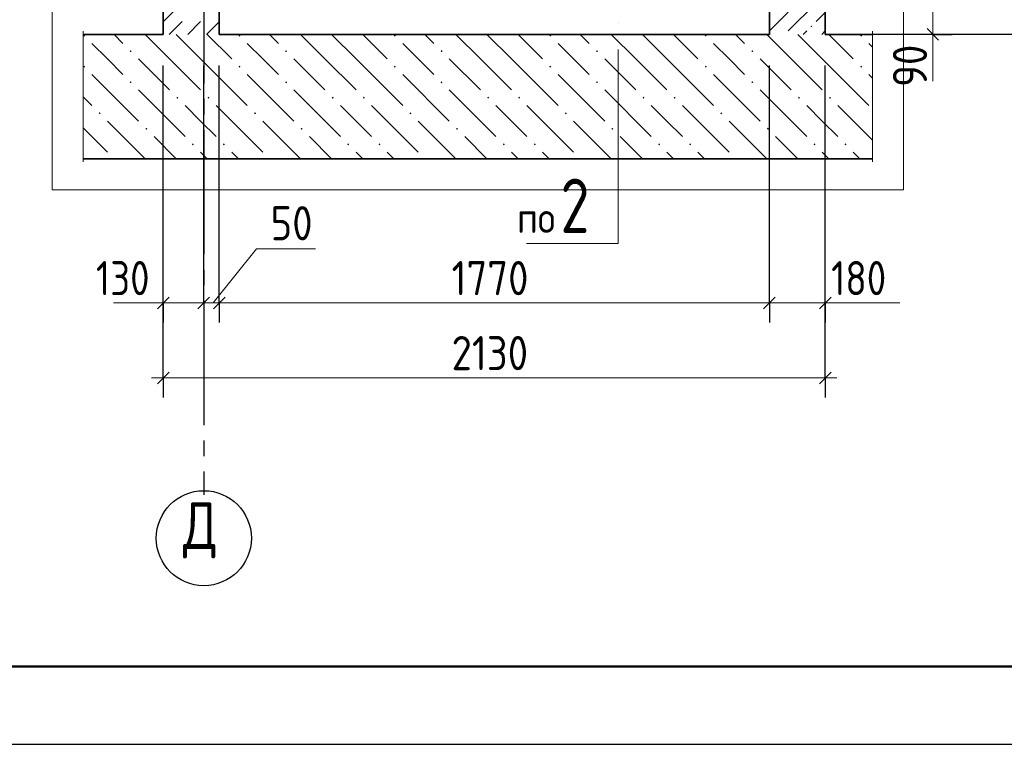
# Model space of a CAD drawing. Header units: millimetres. Extents: x 0 to 21000, y -5 to 14855.
# Tile 14 of 31: x 7831 to 10999, y 0 to 2333. Entities that reach past the tile are written whole.
import ezdxf

# ---------------------------------------------------------------- set-up
doc = ezdxf.new("R2010")
doc.units = ezdxf.units.MM
doc.linetypes.add('______5', pattern=[550, 400, -50, 50, -50])
doc.linetypes.add('______9', pattern=[50, 0, -50])
for name, color, linetype, lineweight in [('Standard', 7, 'Continuous', 25), ('Примечания', 7, 'Continuous', 13), ('Размерная линия_ общее', 7, 'Continuous', 13), ('Сечения символ', 7, 'Continuous', 25)]:
    doc.layers.add(name, color=color, linetype=linetype, lineweight=lineweight)
doc.layers.add('ЖБ Плита Фундамента верхний уровень', color=7, linetype='Continuous', lineweight=25, true_color=0x783c14)
doc.layers.add('ЖБ Стена верхний уровень', color=7, linetype='Continuous', lineweight=25, true_color=0x006e00)
doc.layers.add('Оси', color=7, linetype='______5', true_color=0x656565)
doc.layers.add('Размерная выноска', color=7, linetype='Continuous')
doc.styles.add('ISOCPEUR', font='txt')

msp = doc.modelspace()

# ---------------------------------------------------------------- hatches: boundary and pattern name
at = {"layer": 'ЖБ Плита Фундамента верхний уровень', "linetype": 'Continuous', "lineweight": 18, "transparency": 33554687}
for points in [[(8034.6, 2281.3), (8037.8, 2284.6), (8041.1, 2281.3), (8037.8, 2278.1)], [(8534.6, 2281.3), (8537.8, 2284.6), (8541.1, 2281.3), (8537.8, 2278.1)], [(9034.6, 2281.3), (9037.8, 2284.6), (9041.1, 2281.3), (9037.8, 2278.1)], [(9534.6, 2281.3), (9537.8, 2284.6), (9541.1, 2281.3), (9537.8, 2278.1)], [(10034.6, 2281.3), (10037.8, 2284.6), (10041.1, 2281.3), (10037.8, 2278.1)], [(10534.6, 2281.3), (10537.8, 2284.6), (10541.1, 2281.3), (10537.8, 2278.1)], [(8184.6, 2231.3), (8187.8, 2234.6), (8191.1, 2231.3), (8187.8, 2228.1)], [(8684.6, 2231.3), (8687.8, 2234.6), (8691.1, 2231.3), (8687.8, 2228.1)], [(9184.6, 2231.3), (9187.8, 2234.6), (9191.1, 2231.3), (9187.8, 2228.1)], [(9684.6, 2231.3), (9687.8, 2234.6), (9691.1, 2231.3), (9687.8, 2228.1)], [(10184.6, 2231.3), (10187.8, 2234.6), (10191.1, 2231.3), (10187.8, 2228.1)], [(8034.6, 2181.3), (8037.8, 2184.6), (8041.1, 2181.3), (8037.8, 2178.1)], [(8534.6, 2181.3), (8537.8, 2184.6), (8541.1, 2181.3), (8537.8, 2178.1)], [(9034.6, 2181.3), (9037.8, 2184.6), (9041.1, 2181.3), (9037.8, 2178.1)], [(9534.6, 2181.3), (9537.8, 2184.6), (9541.1, 2181.3), (9537.8, 2178.1)], [(10034.6, 2181.3), (10037.8, 2184.6), (10041.1, 2181.3), (10037.8, 2178.1)], [(10534.6, 2181.3), (10537.8, 2184.6), (10541.1, 2181.3), (10537.8, 2178.1)], [(8184.6, 2131.3), (8187.8, 2134.6), (8191.1, 2131.3), (8187.8, 2128.1)], [(8684.6, 2131.3), (8687.8, 2134.6), (8691.1, 2131.3), (8687.8, 2128.1)], [(9184.6, 2131.3), (9187.8, 2134.6), (9191.1, 2131.3), (9187.8, 2128.1)], [(9684.6, 2131.3), (9687.8, 2134.6), (9691.1, 2131.3), (9687.8, 2128.1)], [(10184.6, 2131.3), (10187.8, 2134.6), (10191.1, 2131.3), (10187.8, 2128.1)], [(8334.6, 2081.3), (8337.8, 2084.6), (8341.1, 2081.3), (8337.8, 2078.1)], [(8434.6, 2081.3), (8437.8, 2084.6), (8441.1, 2081.3), (8437.8, 2078.1)], [(8834.6, 2081.3), (8837.8, 2084.6), (8841.1, 2081.3), (8837.8, 2078.1)], [(8934.6, 2081.3), (8937.8, 2084.6), (8941.1, 2081.3), (8937.8, 2078.1)], [(9334.6, 2081.3), (9337.8, 2084.6), (9341.1, 2081.3), (9337.8, 2078.1)], [(9434.6, 2081.3), (9437.8, 2084.6), (9441.1, 2081.3), (9437.8, 2078.1)], [(9834.6, 2081.3), (9837.8, 2084.6), (9841.1, 2081.3), (9837.8, 2078.1)], [(9934.6, 2081.3), (9937.8, 2084.6), (9941.1, 2081.3), (9937.8, 2078.1)], [(10334.6, 2081.3), (10337.8, 2084.6), (10341.1, 2081.3), (10337.8, 2078.1)], [(10434.6, 2081.3), (10437.8, 2084.6), (10441.1, 2081.3), (10437.8, 2078.1)], [(8084.6, 2031.3), (8087.8, 2034.6), (8091.1, 2031.3), (8087.8, 2028.1)], [(8584.6, 2031.3), (8587.8, 2034.6), (8591.1, 2031.3), (8587.8, 2028.1)], [(9084.6, 2031.3), (9087.8, 2034.6), (9091.1, 2031.3), (9087.8, 2028.1)], [(9584.6, 2031.3), (9587.8, 2034.6), (9591.1, 2031.3), (9587.8, 2028.1)], [(10084.6, 2031.3), (10087.8, 2034.6), (10091.1, 2031.3), (10087.8, 2028.1)], [(8234.6, 1981.3), (8237.8, 1984.6), (8241.1, 1981.3), (8237.8, 1978.1)], [(8734.6, 1981.3), (8737.8, 1984.6), (8741.1, 1981.3), (8737.8, 1978.1)], [(9234.6, 1981.3), (9237.8, 1984.6), (9241.1, 1981.3), (9237.8, 1978.1)], [(9734.6, 1981.3), (9737.8, 1984.6), (9741.1, 1981.3), (9737.8, 1978.1)], [(10234.6, 1981.3), (10237.8, 1984.6), (10241.1, 1981.3), (10237.8, 1978.1)], [(8384.6, 1931.3), (8387.8, 1934.6), (8391.1, 1931.3), (8387.8, 1928.1)], [(8484.6, 1931.3), (8487.8, 1934.6), (8491.1, 1931.3), (8487.8, 1928.1)], [(8884.6, 1931.3), (8887.8, 1934.6), (8891.1, 1931.3), (8887.8, 1928.1)], [(8984.6, 1931.3), (8987.8, 1934.6), (8991.1, 1931.3), (8987.8, 1928.1)], [(9384.6, 1931.3), (9387.8, 1934.6), (9391.1, 1931.3), (9387.8, 1928.1)], [(9484.6, 1931.3), (9487.8, 1934.6), (9491.1, 1931.3), (9487.8, 1928.1)], [(9884.6, 1931.3), (9887.8, 1934.6), (9891.1, 1931.3), (9887.8, 1928.1)], [(9984.6, 1931.3), (9987.8, 1934.6), (9991.1, 1931.3), (9987.8, 1928.1)], [(10384.6, 1931.3), (10387.8, 1934.6), (10391.1, 1931.3), (10387.8, 1928.1)], [(10484.6, 1931.3), (10487.8, 1934.6), (10491.1, 1931.3), (10487.8, 1928.1)]]:
    msp.add_hatch(color=7, dxfattribs=at).paths.add_polyline_path(points, flags=16)
at = {"layer": 'ЖБ Стена верхний уровень', "linetype": 'Continuous', "lineweight": 18, "transparency": 33554687}
msp.add_hatch(color=7, dxfattribs=at).paths.add_polyline_path([(10375.3, 2311.3), (10377.8, 2313.8), (10380.3, 2311.3), (10377.8, 2308.8)], flags=16)

# ---------------------------------------------------------------- linework, layer by layer
at = {"layer": 'Standard', "color": 251, "linetype": 'Continuous', "lineweight": 13, "true_color": 0x656565, "transparency": 33554687}
for q in [(10768.7, 2365), (10768.7, 2135), (10768.7, 2247.5)]:
    msp.add_line((10768.7, 2285), q, dxfattribs=at)
at = {"layer": 'Standard', "color": 251, "linetype": 'Continuous', "lineweight": -3, "true_color": 0x656565, "transparency": 33554687}
for q in [(10706.2, 2285), (10831.2, 2285)]:
    msp.add_line((10768.7, 2285), q, dxfattribs=at)
at = {"layer": 'Standard', "color": 251, "linetype": 'Continuous', "lineweight": 25, "true_color": 0x656565, "transparency": 33554687}
msp.add_line((10787.4, 2266.3), (10749.9, 2303.8), dxfattribs=at)
at = {"layer": 'Standard', "color": 7, "linetype": 'Continuous', "lineweight": 25, "transparency": 33554687}
msp.add_lwpolyline([(0, 0), (21000, 0), (21000, 14850), (0, 14850), (0, 0)], close=True, dxfattribs=at)
at = {"layer": 'Standard', "color": 7, "linetype": 'Continuous', "lineweight": 50, "transparency": 33554687}
msp.add_lwpolyline([(1000, 14600), (20750, 14600), (20750, 250), (1000, 250), (1000, 14600)], close=True, dxfattribs=at)
at = {"layer": 'Standard', "color": 254, "linetype": 'Continuous', "lineweight": 13, "true_color": 0xc4c4ff, "transparency": 33554687}
msp.add_lwpolyline([(7934.6, 1785), (10674.6, 1785), (10674.6, 13785), (7934.6, 13785), (7934.6, 1785)], dxfattribs=at)
at = {"layer": 'Standard', "color": 251, "linetype": 'Continuous', "lineweight": -3, "true_color": 0x656565, "transparency": 33554687}
msp.add_lwpolyline([(10768.7, 2285), (10765.5, 2285), (10765.5, 2285), (10753.3, 2285), (10753.3, 2285), (10629.1, 2285)], dxfattribs=at)
at = {"layer": 'ЖБ Плита Фундамента верхний уровень', "color": 7, "linetype": 'Continuous', "lineweight": 35, "transparency": 33554687}
for p, q in [((8292.6, 2285), (8034.6, 2285)), ((10242.6, 2285), (8472.6, 2285)), ((10574.6, 2285), (10422.6, 2285)), ((8034.6, 1885), (10574.6, 1885))]:
    msp.add_line(p, q, dxfattribs=at)
at = {"layer": 'ЖБ Плита Фундамента верхний уровень', "color": 252, "linetype": 'Continuous', "lineweight": 18, "true_color": 0x8f8f8f, "transparency": 33554687}
for p, q in [((8134.1, 2285), (8162.8, 2256.3)), ((8312.8, 2206.3), (8234.1, 2285)), ((8334.1, 2285), (8412.8, 2206.3)), ((8434.1, 2285), (8512.8, 2206.3)), ((8634.1, 2285), (8662.8, 2256.3)), ((8812.8, 2206.3), (8734.1, 2285)), ((8834.1, 2285), (8912.8, 2206.3)), ((8934.1, 2285), (9012.8, 2206.3)), ((9134.1, 2285), (9162.8, 2256.3)), ((9312.8, 2206.3), (9234.1, 2285)), ((9334.1, 2285), (9412.8, 2206.3)), ((9434.1, 2285), (9512.8, 2206.3)), ((9634.1, 2285), (9662.8, 2256.3)), ((9812.8, 2206.3), (9734.1, 2285)), ((9834.1, 2285), (9912.8, 2206.3)), ((9934.1, 2285), (10012.8, 2206.3)), ((10134.1, 2285), (10162.8, 2256.3)), ((10312.8, 2206.3), (10234.1, 2285)), ((10334.1, 2285), (10412.8, 2206.3)), ((10434.1, 2285), (10512.8, 2206.3)), ((8112.8, 2206.3), (8062.8, 2256.3)), ((8612.8, 2206.3), (8562.8, 2256.3)), ((9112.8, 2206.3), (9062.8, 2256.3)), ((9612.8, 2206.3), (9562.8, 2256.3)), ((10112.8, 2206.3), (10062.8, 2256.3)), ((10574.6, 2244.6), (10562.8, 2256.3)), ((8162.8, 2156.3), (8112.8, 2206.3)), ((8212.8, 2206.3), (8312.8, 2106.3)), ((8312.8, 2206.3), (8412.8, 2106.3)), ((8412.8, 2206.3), (8562.8, 2056.3)), ((8662.8, 2156.3), (8612.8, 2206.3)), ((8712.8, 2206.3), (8812.8, 2106.3)), ((8812.8, 2206.3), (8912.8, 2106.3)), ((8912.8, 2206.3), (9062.8, 2056.3)), ((9162.8, 2156.3), (9112.8, 2206.3)), ((9212.8, 2206.3), (9312.8, 2106.3)), ((9312.8, 2206.3), (9412.8, 2106.3)), ((9412.8, 2206.3), (9562.8, 2056.3)), ((9662.8, 2156.3), (9612.8, 2206.3)), ((9712.8, 2206.3), (9812.8, 2106.3)), ((9812.8, 2206.3), (9912.8, 2106.3)), ((9912.8, 2206.3), (10062.8, 2056.3)), ((10162.8, 2156.3), (10112.8, 2206.3)), ((10212.8, 2206.3), (10312.8, 2106.3)), ((10312.8, 2206.3), (10412.8, 2106.3)), ((10412.8, 2206.3), (10562.8, 2056.3)), ((8062.8, 2156.3), (8212.8, 2006.3)), ((8562.8, 2156.3), (8712.8, 2006.3)), ((9062.8, 2156.3), (9212.8, 2006.3)), ((9562.8, 2156.3), (9712.8, 2006.3)), ((10062.8, 2156.3), (10212.8, 2006.3)), ((10562.8, 2156.3), (10574.6, 2144.6)), ((8212.8, 2106.3), (8362.8, 1956.3)), ((8712.8, 2106.3), (8862.8, 1956.3)), ((9212.8, 2106.3), (9362.8, 1956.3)), ((9712.8, 2106.3), (9862.8, 1956.3)), ((10212.8, 2106.3), (10362.8, 1956.3)), ((8034.6, 2084.6), (8062.8, 2056.3)), ((8412.8, 2006.3), (8362.8, 2056.3)), ((8462.8, 2056.3), (8612.8, 1906.3)), ((8912.8, 2006.3), (8862.8, 2056.3)), ((8962.8, 2056.3), (9112.8, 1906.3)), ((9412.8, 2006.3), (9362.8, 2056.3)), ((9462.8, 2056.3), (9612.8, 1906.3)), ((9912.8, 2006.3), (9862.8, 2056.3)), ((9962.8, 2056.3), (10112.8, 1906.3)), ((10412.8, 2006.3), (10362.8, 2056.3)), ((10462.8, 2056.3), (10574.6, 1944.6)), ((8112.8, 2006.3), (8234.1, 1885)), ((8462.8, 1956.3), (8412.8, 2006.3)), ((8612.8, 2006.3), (8734.1, 1885)), ((8962.8, 1956.3), (8912.8, 2006.3)), ((9112.8, 2006.3), (9234.1, 1885)), ((9462.8, 1956.3), (9412.8, 2006.3)), ((9612.8, 2006.3), (9734.1, 1885)), ((9962.8, 1956.3), (9912.8, 2006.3)), ((10112.8, 2006.3), (10234.1, 1885)), ((10462.8, 1956.3), (10412.8, 2006.3)), ((8034.6, 1984.6), (8112.8, 1906.3)), ((8334.1, 1885), (8262.8, 1956.3)), ((8834.1, 1885), (8762.8, 1956.3)), ((9334.1, 1885), (9262.8, 1956.3)), ((9834.1, 1885), (9762.8, 1956.3)), ((10334.1, 1885), (10262.8, 1956.3)), ((8412.8, 1906.3), (8434.1, 1885)), ((8512.8, 1906.3), (8534.1, 1885)), ((8912.8, 1906.3), (8934.1, 1885)), ((9012.8, 1906.3), (9034.1, 1885)), ((9412.8, 1906.3), (9434.1, 1885)), ((9512.8, 1906.3), (9534.1, 1885)), ((9912.8, 1906.3), (9934.1, 1885)), ((10012.8, 1906.3), (10034.1, 1885)), ((10412.8, 1906.3), (10434.1, 1885)), ((10512.8, 1906.3), (10534.1, 1885))]:
    msp.add_line(p, q, dxfattribs=at)
at = {"layer": 'ЖБ Стена верхний уровень', "color": 7, "linetype": 'Continuous', "lineweight": 35, "transparency": 33554687}
for p, q in [((8292.6, 5025), (8292.6, 2285)), ((8472.6, 2285), (8472.6, 5025)), ((10242.6, 5025), (10242.6, 2285)), ((10422.6, 2285), (10422.6, 5025))]:
    msp.add_line(p, q, dxfattribs=at)
at = {"layer": 'ЖБ Стена верхний уровень', "color": 251, "linetype": 'Continuous', "lineweight": 18, "true_color": 0x494949, "transparency": 33554687}
for p, q in [((8382.8, 2416.3), (8292.8, 2326.3)), ((10392.8, 2386.3), (10302.8, 2296.3)), ((10242.6, 2296.2), (10302.8, 2356.3)), ((10422.6, 2356.1), (10392.8, 2326.3)), ((8352.8, 2326.3), (8311.5, 2285)), ((8412.8, 2326.3), (8371.5, 2285)), ((8431.5, 2285), (8472.6, 2326.2)), ((10351.5, 2285), (10362.8, 2296.3)), ((10422.6, 2296.2), (10411.5, 2285))]:
    msp.add_line(p, q, dxfattribs=at)
at = {"layer": 'Оси', "color": 8, "linetype": '______5', "lineweight": -3, "transparency": 33554687}
msp.add_line((8422.6, 4177.7), (8422.6, 802.8), dxfattribs=at)
at = {"layer": 'Оси', "color": 7, "linetype": 'Continuous', "lineweight": 25, "transparency": 33554687}
msp.add_circle((8423, 663.5), 152.9, dxfattribs=at)
at = {"layer": 'Примечания', "color": 7, "linetype": 'Continuous', "lineweight": 13, "transparency": 33554687}
for p, q in [((8312.6, 1420.7), (8132.6, 1420.7)), ((10422.6, 1420.7), (10662.6, 1420.7))]:
    msp.add_line(p, q, dxfattribs=at)
msp.add_lwpolyline([(8452.6, 1420.7), (8592.7, 1594.9), (8782.7, 1594.9)], dxfattribs=at)
at = {"layer": 'Размерная выноска', "color": 7, "linetype": 'Continuous', "lineweight": 13, "transparency": 33554687}
for p, q in [((8034.6, 1875), (8034.6, 2295.1)), ((10574.6, 2295.1), (10574.6, 1875))]:
    msp.add_line(p, q, dxfattribs=at)
at = {"layer": 'Размерная линия_ общее', "color": 253, "linetype": 'Continuous', "lineweight": -3, "true_color": 0xa0a0a0, "transparency": 33554687}
for p, q in [((11142.8, 2285), (10456, 2285)), ((8292.6, 1179.3), (8292.6, 2185)), ((10422.6, 1179.3), (10422.6, 2185)), ((8292.6, 1420.7), (8292.6, 1483.2)), ((8422.6, 1420.7), (8422.6, 1483.2)), ((8472.6, 1420.7), (8472.6, 1483.2)), ((10242.6, 1420.7), (10242.6, 1483.2)), ((10422.6, 1420.7), (10422.6, 1483.2)), ((8292.6, 1420.7), (8292.6, 1358.2)), ((8422.6, 1420.7), (8422.6, 1358.2)), ((8472.6, 1420.7), (8472.6, 1358.2)), ((10242.6, 1420.7), (10242.6, 1358.2)), ((10422.6, 1420.7), (10422.6, 1358.2)), ((8292.6, 1179.3), (8292.6, 1241.8)), ((10422.6, 1179.3), (10422.6, 1241.8)), ((8292.6, 1179.3), (8292.6, 1116.8)), ((10422.6, 1179.3), (10422.6, 1116.8))]:
    msp.add_line(p, q, dxfattribs=at)
at = {"layer": 'Размерная линия_ общее', "color": 7, "linetype": 'Continuous', "lineweight": 25, "transparency": 33554687}
for p, q in [((8311.4, 1439.5), (8273.9, 1402)), ((8441.4, 1439.5), (8403.9, 1402)), ((8491.4, 1439.5), (8453.9, 1402)), ((10261.4, 1439.5), (10223.9, 1402)), ((10441.4, 1439.5), (10403.9, 1402)), ((8311.4, 1198.1), (8273.9, 1160.6)), ((10441.4, 1198.1), (10403.9, 1160.6))]:
    msp.add_line(p, q, dxfattribs=at)
at = {"layer": 'Размерная линия_ общее', "color": 7, "linetype": 'Continuous', "lineweight": 13, "transparency": 33554687}
for p, q in [((8292.6, 1420.7), (8255.1, 1420.7)), ((8422.6, 1420.7), (8292.6, 1420.7)), ((8472.6, 1420.7), (8422.6, 1420.7)), ((10242.6, 1420.7), (8472.6, 1420.7)), ((10422.6, 1420.7), (10242.6, 1420.7)), ((10422.6, 1420.7), (10460.1, 1420.7)), ((8292.6, 1179.3), (8255.1, 1179.3)), ((10422.6, 1179.3), (8292.6, 1179.3)), ((10422.6, 1179.3), (10460.1, 1179.3))]:
    msp.add_line(p, q, dxfattribs=at)
at = {"layer": 'Размерная линия_ общее', "color": 253, "linetype": 'Continuous', "lineweight": -3, "true_color": 0xa0a0a0, "transparency": 33554687}
for points in [[(8292.6, 1420.7), (8292.6, 1429.2), (8292.6, 1429.2), (8292.6, 2185)], [(8422.6, 1420.7), (8422.6, 1429.2), (8422.6, 1429.2), (8422.6, 2185)], [(8472.6, 1420.7), (8472.6, 1429.2), (8472.6, 1429.2), (8472.6, 2185)], [(10242.6, 1420.7), (10242.6, 1429.2), (10242.6, 1429.2), (10242.6, 1429.2), (10242.6, 1429.2), (10242.6, 1447.1), (10242.6, 1447.1), (10242.6, 2185)], [(10422.6, 1420.7), (10422.6, 1429.2), (10422.6, 1429.2), (10422.6, 1429.2), (10422.6, 1429.2), (10422.6, 1429.4), (10422.6, 1429.4), (10422.6, 2185)]]:
    msp.add_lwpolyline(points, dxfattribs=at)
at = {"layer": 'Сечения символ', "color": 7, "linetype": '______9', "lineweight": 13, "transparency": 33554687}
msp.add_line((9756.3, 5375.7), (9756.3, 2237.1), dxfattribs=at)
at = {"layer": 'Сечения символ', "color": 7, "linetype": 'Continuous', "lineweight": 13, "transparency": 33554687}
msp.add_lwpolyline([(9756.3, 2237.1), (9756.3, 1611.8), (9461.3, 1611.8)], dxfattribs=at)

# ---------------------------------------------------------------- texts
at = {"layer": 'Standard', "color": 251, "linetype": 'Continuous', "lineweight": 25, "true_color": 0x656565, "transparency": 33554687, "insert": (10750.1, 2116.1), "char_height": 110, "width": 201.962, "attachment_point": 7, "rotation": 90, "style": 'ISOCPEUR'}
msp.add_mtext('\\W0.87;90', dxfattribs=at)
at = {"layer": 'Оси', "color": 7, "linetype": 'Continuous', "lineweight": 25, "transparency": 33554687, "insert": (8355.5, 598.3), "char_height": 150, "width": 196.325, "attachment_point": 7, "style": 'ISOCPEUR'}
msp.add_mtext('\\W0.82;Д', dxfattribs=at)
at = {"layer": 'Размерная линия_ общее', "color": 7, "linetype": 'Continuous', "lineweight": 25, "transparency": 33554687, "char_height": 110, "attachment_point": 7, "style": 'ISOCPEUR'}
for s, insert, width in [('\\W0.87;50', (8637.7, 1622.4), 201.97), ('\\W0.83;130', (8075.9, 1445.7), 254.286), ('\\W0.87;1770', (9220.1, 1445.7), 333.451), ('\\W0.83;180', (10441.4, 1445.7), 254.286), ('\\W0.87;2130', (9220.1, 1204.3), 333.451)]:
    msp.add_mtext(s, dxfattribs=dict(at, insert=insert, width=width))
at = {"layer": 'Сечения символ', "color": 7, "linetype": 'Continuous', "lineweight": 18, "transparency": 33554687, "attachment_point": 7, "style": 'ISOCPEUR'}
for s, insert, char_height, width in [('\\W0.78;2', (9570.5, 1646), 175, 190.409), ('\\W0.87;по', (9430.5, 1646), 100, 183.605)]:
    msp.add_mtext(s, dxfattribs=dict(at, insert=insert, char_height=char_height, width=width))

doc.saveas('drawing.dxf')
